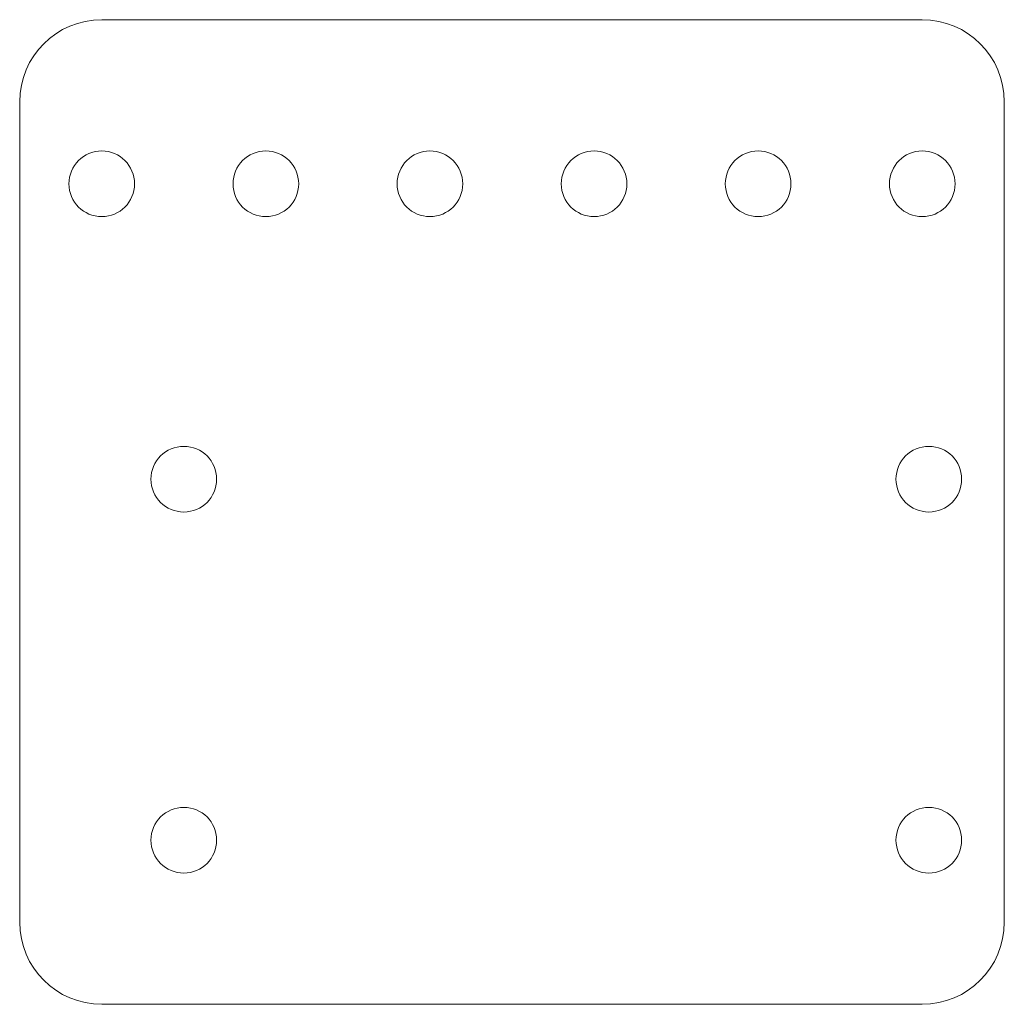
# Model space of a CAD drawing. Header units: inches. Extents: x 0 to 3, y 0 to 3.
import ezdxf

# ---------------------------------------------------------------- set-up
doc = ezdxf.new("R2010")
doc.units = ezdxf.units.IN
doc.header["$MEASUREMENT"] = 0

msp = doc.modelspace()

# ---------------------------------------------------------------- linework, layer by layer
at = {"color": 7, "linetype": 'Continuous', "lineweight": 15}
for p, q in [((2.75, 3), (0.25, 3)), ((0, 2.75), (0, 0.25)), ((3, 0.25), (3, 2.75)), ((0.25, 0), (2.75, 0))]:
    msp.add_line(p, q, dxfattribs=at)
for centre in [(0.25, 2.5), (0.75, 2.5), (1.25, 2.5), (1.75, 2.5), (2.25, 2.5), (2.75, 2.5), (0.5, 1.6), (2.77, 1.6), (0.5, 0.5), (2.77, 0.5)]:
    msp.add_circle(centre, 0.1, dxfattribs=at)
for centre, start, end in [((0.25, 2.75), 90, 180), ((2.75, 2.75), 0, 90), ((0.25, 0.25), 180, 270), ((2.75, 0.25), 270, 0)]:
    msp.add_arc(centre, 0.25, start, end, dxfattribs=at)

doc.saveas('drawing.dxf')
